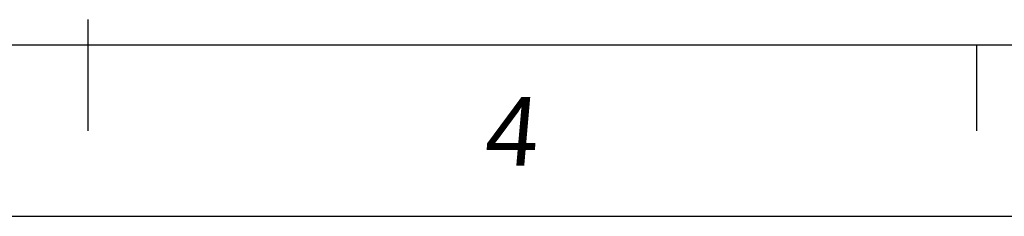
# Model space of a CAD drawing. Header units: millimetres. Extents: x 2650 to 3282, y 1607 to 2049.
# Tile 16 of 19: x 2951 to 3031, y 1607 to 1623. Entities that reach past the tile are written whole.
import ezdxf
from ezdxf.enums import TextEntityAlignment as Align

# ---------------------------------------------------------------- set-up
doc = ezdxf.new("R2010")
doc.units = ezdxf.units.MM
for name, color, linetype in [('RAHMEN025', 7, 'Continuous'), ('图框', 5, 'Continuous'), ('标注', 4, 'Continuous')]:
    doc.layers.add(name, color=color, linetype=linetype)
doc.styles.get("Standard").update_dxf_attribs({"font": 'arial.ttf'})
doc.styles.add('style1', font='SimSun.ttf', dxfattribs={"height": 5})

# ---------------------------------------------------------------- blocks, each defined once
blk = doc.blocks.new('biaozhuntukuang-08')
at = {"layer": '图框'}
blk.add_line((3449.68, -41.702), (3152.68, -41.702), dxfattribs=at)
at = {"layer": '标注', "color": 1}
for p, q in [((3301.18, -40.656), (3301.18, -45.238)), ((3337.831, -41.702), (3337.831, -45.238)), ((3456.751, -48.774), (3145.609, -48.774))]:
    blk.add_line(p, q, dxfattribs=at)
at = {"layer": 'RAHMEN025', "style": 'style1', "flags": 4}
for tag, p in [('设计', (3373.77, -23.477)), ('设计人', (3384.657, -23.477)), ('设计日期', (3395.483, -23.477)), ('审核', (3373.77, -28.721)), ('审核人', (3384.657, -28.721)), ('审核日期', (3395.483, -28.721)), ('确认', (3373.77, -33.965)), ('确认人', (3384.657, -33.965)), ('确认日期', (3395.483, -33.965)), ('图号', (3405.929, -33.781)), ('比例', (3405.929, -39.026)), ('重量', (3437.387, -39.057)), ('版本', (3343.296, -39.209)), ('标记', (3352.636, -39.209)), ('日期', (3362.11, -39.209)), ('姓名', (3367.247, -39.209)), ('线性', (3373.77, -39.209)), ('工艺', (3389.51, -39.209)), ('数量', (3421.376, -39.209))]:
    blk.add_attdef(tag, text='', height=1.5, dxfattribs=at).set_placement(p, align=Align.MIDDLE_CENTER)
at = {"layer": 'RAHMEN025', "color": 5, "style": 'style1', "width": 0.8, "flags": 4}
blk.add_attdef('PARTNUMBER', text='', height=2.121, dxfattribs=at).set_placement((3423.415, -34.161), align=Align.MIDDLE_CENTER)
at = {"layer": '图框', "style": 'style1', "width": 0.5, "flags": 4}
for tag, p in [('MATERIAL', (3389.652, -7.615)), ('SURFACE', (3389.652, -12.975)), ('GENERAL-TOLERANCE', (3389.652, -18.177)), ('VERSION3', (3343.161, -23.477)), ('MARK3', (3352.564, -23.477)), ('DATE3', (3362.118, -23.477)), ('NAME3', (3367.309, -23.477)), ('VERSION2', (3343.161, -28.721)), ('MARK2', (3352.564, -28.721)), ('DATE2', (3362.118, -28.721)), ('NAME2', (3367.347, -28.721)), ('VERSION1', (3343.161, -33.965)), ('MARK1', (3352.564, -33.965)), ('DATE1', (3362.118, -33.965)), ('NAME1', (3367.347, -33.965)), ('SCALE', (3413.952, -39.209)), ('QUANTITY', (3430.066, -39.209)), ('WEIGHT', (3445.497, -39.083))]:
    blk.add_attdef(tag, text='', height=1.5, dxfattribs=at).set_placement(p, align=Align.MIDDLE_CENTER)
at = {"layer": '图框', "style": 'style1'}
for tag, width, p in [('深圳步进科技有限公司', 0.6, (3426.933, -10.107)), ('PARTNAME', 0.8, (3427.041, -23.567))]:
    blk.add_attdef(tag, text='', height=4.243, dxfattribs=dict(at, width=width)).set_placement(p, align=Align.MIDDLE)
at = {"layer": '标注', "color": 1, "oblique": 5}
blk.add_text('4', height=2.829, dxfattribs=at).set_placement((3317.478, -46.679))

msp = doc.modelspace()

# ---------------------------------------------------------------- block references
at = {"layer": '标注', "xscale": 1.97331985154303, "yscale": 1.97331985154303, "zscale": 1.97331985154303}
msp.add_blockref('biaozhuntukuang-08', (-3557.454, 1702.861), dxfattribs=at)

doc.saveas('drawing.dxf')
